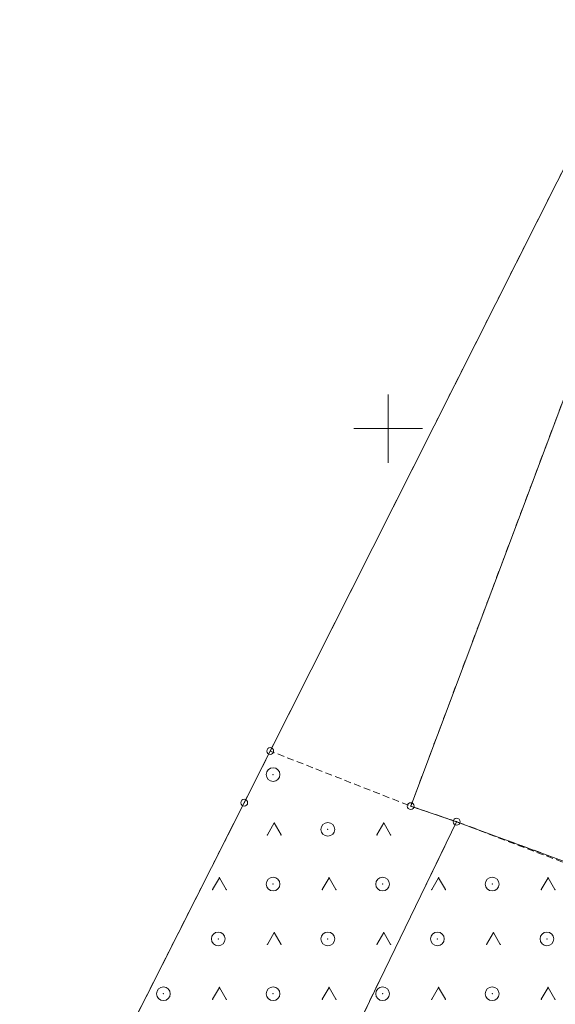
# Model space of a CAD drawing. Extents: x 6456700 to 6518119, y 5963420 to 5980059.
# Tile 137 of 256: x 6512092 to 6512131, y 5965657 to 5965729. Entities that reach past the tile are written whole.
import ezdxf

# ---------------------------------------------------------------- set-up
doc = ezdxf.new("R2010")
doc.units = 0
doc.header["$MEASUREMENT"] = 0
doc.linetypes.add('L_0_03', pattern=[1, 0.5, -0.5])
doc.linetypes.add('L_0_5A', pattern=[0.75, 0.5, -0.25])
doc.layers.get('0').update_dxf_attribs({"color": 2, "linetype": 'CONTINUOUS', "lineweight": 5})
for name, color, linetype, lineweight in [('202_punkt_graniczny', 7, 'CONTINUOUS', 18), ('218_kontur_uzytku_gruntowego', 96, 'L_0_03', 18), ('219_dzialka_ewidencyjna', 7, 'CONTINUOUS', 18), ('9mm Kreska ciągła', 252, 'CONTINUOUS', 9), ('siatka_krzyrzy', 7, 'CONTINUOUS', 18), ('teren_zalesiony', 7, 'CONTINUOUS', 18)]:
    doc.layers.add(name, color=color, linetype=linetype, lineweight=lineweight)

# ---------------------------------------------------------------- blocks, each defined once
blk = doc.blocks.new('mdcp_nowa')
at = {"layer": '202_punkt_graniczny', "color": 7, "linetype": 'Continuous', "lineweight": 18}
for centre in [(6494841.39, 5982126.46), (6494839.49, 5982122.69), (6494851.65, 5982122.44), (6494855, 5982121.3)]:
    blk.add_circle(centre, 0.25, dxfattribs=at)
at = {"layer": '202_punkt_graniczny'}
for p in [(6494841.39, 5982126.46), (6494839.49, 5982122.69), (6494851.65, 5982122.44), (6494855, 5982121.3)]:
    blk.add_point(p, dxfattribs=at)
at = {"layer": '218_kontur_uzytku_gruntowego', "lineweight": 18, "flags": 128}
for points in [[(6494873.21, 5982179.85), (6494851.65, 5982122.44)], [(6494841.39, 5982126.46), (6494866.84, 5982176.95)], [(6494839.49, 5982122.69), (6494841.39, 5982126.46)], [(6494783.45, 5982011.84), (6494839.49, 5982122.69)], [(6494851.65, 5982122.44), (6494855, 5982121.3)], [(6494855, 5982121.3), (6494799.66, 5982007.13)], [(6494882.71, 5982111.1), (6494855, 5982121.3)]]:
    blk.add_lwpolyline(points, dxfattribs=at)
at = {"layer": '218_kontur_uzytku_gruntowego'}
for p in [(6494841.39, 5982126.46), (6494841.39, 5982126.46), (6494839.49, 5982122.69), (6494839.49, 5982122.69), (6494851.65, 5982122.44), (6494851.65, 5982122.44), (6494855, 5982121.3), (6494855, 5982121.3), (6494855, 5982121.3), (6494855, 5982121.3)]:
    blk.add_point(p, dxfattribs=at)
at = {"layer": '219_dzialka_ewidencyjna', "color": 3, "linetype": 'Continuous', "lineweight": 18, "flags": 128}
for points in [[(6494873.21, 5982179.85), (6494851.65, 5982122.44)], [(6494841.39, 5982126.46), (6494866.84, 5982176.95)], [(6494839.49, 5982122.69), (6494841.39, 5982126.46)], [(6494783.45, 5982011.84), (6494839.49, 5982122.69)], [(6494851.65, 5982122.44), (6494855, 5982121.3)], [(6494855, 5982121.3), (6494799.66, 5982007.13)], [(6494855, 5982121.3), (6494882.71, 5982111.1)]]:
    blk.add_lwpolyline(points, dxfattribs=at)
at = {"layer": '219_dzialka_ewidencyjna', "color": 3}
for p in [(6494841.39, 5982126.46), (6494841.39, 5982126.46), (6494839.49, 5982122.69), (6494839.49, 5982122.69), (6494851.65, 5982122.44), (6494851.65, 5982122.44), (6494855, 5982121.3), (6494855, 5982121.3), (6494855, 5982121.3)]:
    blk.add_point(p, dxfattribs=at)
at = {"layer": 'siatka_krzyrzy', "linetype": 'Continuous', "lineweight": 18, "flags": 128}
for points in [[(6494850, 5982147.5), (6494850, 5982152.5)], [(6494847.5, 5982150), (6494852.5, 5982150)]]:
    blk.add_lwpolyline(points, dxfattribs=at)
at = {"layer": 'teren_zalesiony', "color": 7, "linetype": 'L_0_5A', "lineweight": 18, "flags": 128}
blk.add_lwpolyline([(6494749.04, 5981637.69), (6494755.66, 5981670.01), (6494737.46, 5981764.28), (6494737.16, 5981791.3), (6494749.04, 5981852.67), (6494764.75, 5981913.45), (6494775.9, 5981961.48), (6494777.87, 5981989.51), (6494783.45, 5982011.84), (6494839.49, 5982122.69), (6494841.39, 5982126.46), (6494851.65, 5982122.44), (6494855, 5982121.3), (6494865.72, 5982117.22), (6494882.84, 5982111.12), (6494875.44, 5982082.97), (6494872.69, 5982068.07), (6494858.39, 5982010.52), (6494853.7, 5981995.39), (6494844.87, 5981972.24), (6494839.8, 5981948.29), (6494834.59, 5981918.29), (6494833.67, 5981895.64), (6494825.04, 5981866.45), (6494815.66, 5981839.49), (6494806.63, 5981812.44), (6494796.98, 5981779.38), (6494788.24, 5981753.69), (6494779.47, 5981722.59), (6494776.56, 5981704.35), (6494773.52, 5981676.05), (6494771.09, 5981650.72), (6494766.1, 5981631.37), (6494758.67, 5981613.63), (6494743.13, 5981581.66), (6494718.51, 5981591.3), (6494736.43, 5981613.92)], close=True, dxfattribs=at)
at = {"layer": 'teren_zalesiony', "color": 7, "linetype": 'Continuous', "lineweight": 18, "flags": 128}
for points in [[(6494841.183, 5982120.343), (6494841.683, 5982121.209)], [(6494841.683, 5982121.209), (6494842.183, 5982120.343)], [(6494849.183, 5982120.343), (6494849.683, 5982121.209)], [(6494849.683, 5982121.209), (6494850.183, 5982120.343)], [(6494837.183, 5982116.343), (6494837.683, 5982117.209)], [(6494837.683, 5982117.209), (6494838.183, 5982116.343)], [(6494845.183, 5982116.343), (6494845.683, 5982117.209)], [(6494845.683, 5982117.209), (6494846.183, 5982116.343)], [(6494853.183, 5982116.343), (6494853.683, 5982117.209)], [(6494853.683, 5982117.209), (6494854.183, 5982116.343)], [(6494861.183, 5982116.343), (6494861.683, 5982117.209)], [(6494861.683, 5982117.209), (6494862.183, 5982116.343)], [(6494841.183, 5982112.343), (6494841.683, 5982113.209)], [(6494841.683, 5982113.209), (6494842.183, 5982112.343)], [(6494849.183, 5982112.343), (6494849.683, 5982113.209)], [(6494849.683, 5982113.209), (6494850.183, 5982112.343)], [(6494857.183, 5982112.343), (6494857.683, 5982113.209)], [(6494857.683, 5982113.209), (6494858.183, 5982112.343)], [(6494837.183, 5982108.343), (6494837.683, 5982109.209)], [(6494837.683, 5982109.209), (6494838.183, 5982108.343)], [(6494845.183, 5982108.343), (6494845.683, 5982109.209)], [(6494845.683, 5982109.209), (6494846.183, 5982108.343)], [(6494853.183, 5982108.343), (6494853.683, 5982109.209)], [(6494853.683, 5982109.209), (6494854.183, 5982108.343)], [(6494861.183, 5982108.343), (6494861.683, 5982109.209)], [(6494861.683, 5982109.209), (6494862.183, 5982108.343)]]:
    blk.add_lwpolyline(points, dxfattribs=at)
at = {"layer": 'teren_zalesiony', "color": 7, "linetype": 'Continuous', "lineweight": 18}
for centre in [(6494841.596, 5982124.746), (6494845.596, 5982120.746), (6494841.596, 5982116.746), (6494849.596, 5982116.746), (6494857.596, 5982116.746), (6494837.596, 5982112.746), (6494845.596, 5982112.746), (6494853.596, 5982112.746), (6494861.596, 5982112.746), (6494833.596, 5982108.746), (6494841.596, 5982108.746), (6494849.596, 5982108.746), (6494857.596, 5982108.746)]:
    blk.add_circle(centre, 0.5, dxfattribs=at)
at = {"layer": 'teren_zalesiony'}
for p in [(6494841.39, 5982126.46), (6494841.596, 5982124.746), (6494839.49, 5982122.69), (6494851.65, 5982122.44), (6494841.683, 5982121.209), (6494841.683, 5982121.209), (6494845.596, 5982120.746), (6494849.683, 5982121.209), (6494849.683, 5982121.209), (6494855, 5982121.3), (6494841.183, 5982120.343), (6494842.183, 5982120.343), (6494849.183, 5982120.343), (6494850.183, 5982120.343), (6494837.683, 5982117.209), (6494837.683, 5982117.209), (6494845.683, 5982117.209), (6494845.683, 5982117.209), (6494853.683, 5982117.209), (6494853.683, 5982117.209), (6494861.683, 5982117.209), (6494861.683, 5982117.209), (6494841.596, 5982116.746), (6494849.596, 5982116.746), (6494857.596, 5982116.746), (6494837.183, 5982116.343), (6494838.183, 5982116.343), (6494845.183, 5982116.343), (6494846.183, 5982116.343), (6494853.183, 5982116.343), (6494854.183, 5982116.343), (6494861.183, 5982116.343), (6494862.183, 5982116.343), (6494841.683, 5982113.209), (6494841.683, 5982113.209), (6494849.683, 5982113.209), (6494849.683, 5982113.209), (6494857.683, 5982113.209), (6494857.683, 5982113.209), (6494837.596, 5982112.746), (6494841.183, 5982112.343), (6494842.183, 5982112.343), (6494845.596, 5982112.746), (6494849.183, 5982112.343), (6494850.183, 5982112.343), (6494853.596, 5982112.746), (6494857.183, 5982112.343), (6494858.183, 5982112.343), (6494861.596, 5982112.746), (6494833.596, 5982108.746), (6494837.683, 5982109.209), (6494837.683, 5982109.209), (6494841.596, 5982108.746), (6494845.683, 5982109.209), (6494845.683, 5982109.209), (6494849.596, 5982108.746), (6494853.683, 5982109.209), (6494853.683, 5982109.209), (6494857.596, 5982108.746), (6494861.683, 5982109.209), (6494861.683, 5982109.209), (6494837.183, 5982108.343), (6494838.183, 5982108.343), (6494845.183, 5982108.343), (6494846.183, 5982108.343), (6494853.183, 5982108.343), (6494854.183, 5982108.343), (6494861.183, 5982108.343), (6494862.183, 5982108.343)]:
    blk.add_point(p, dxfattribs=at)

msp = doc.modelspace()

# ---------------------------------------------------------------- block references
at = {"linetype": 'ByBlock'}
msp.add_blockref('mdcp_nowa', (17268.786, -16450.998), dxfattribs=at)

# ---------------------------------------------------------------- next in the draw order: hatches: boundary and pattern name
at = {"layer": '9mm Kreska ciągła'}
h = msp.add_hatch(dxfattribs=at)
h.set_pattern_fill('SAND_AND_LIME', color=4, scale=0.1)
h.set_pattern_definition([(37.5, (6506978.44693, 5965466.5146), (-0.0068032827, 0.208096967), [0, -0.16416, 0, -0.1836, 0, -0.1755]), (7.5, (6506978.44693, 5965466.5146), (0.191135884, 0.304791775), [0, -0.08856, 0, -0.14796, 0, -0.0567]), (-32.5, (6506978.3141, 5965466.5146), (0.336327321, 0.000611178), [0, -0.054, 0, -0.1944, 0, -0.2538]), (-42.5, (6506978.3141, 5965466.5146), (0.324661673, 0.094788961), [0, -0.027, 0, -0.12744, 0, -0.1458])])
h.paths.add_polyline_path([(6512110.549, 5965467.143), (6512123.051, 5965526.497, -0.000754), (6512129.304, 5965555.993), (6512164.146, 5965719.115, 0.050063), (6512164.212, 5965719.71), (6512170.437, 5965706.021), (6512170.11, 5965706.459, 0.64448), (6512164.772, 5965705.291), (6512132.727, 5965555.262, 0.000754), (6512126.476, 5965525.776), (6512113.974, 5965466.422), (6512110.549, 5965467.143)])

doc.saveas('drawing.dxf')
